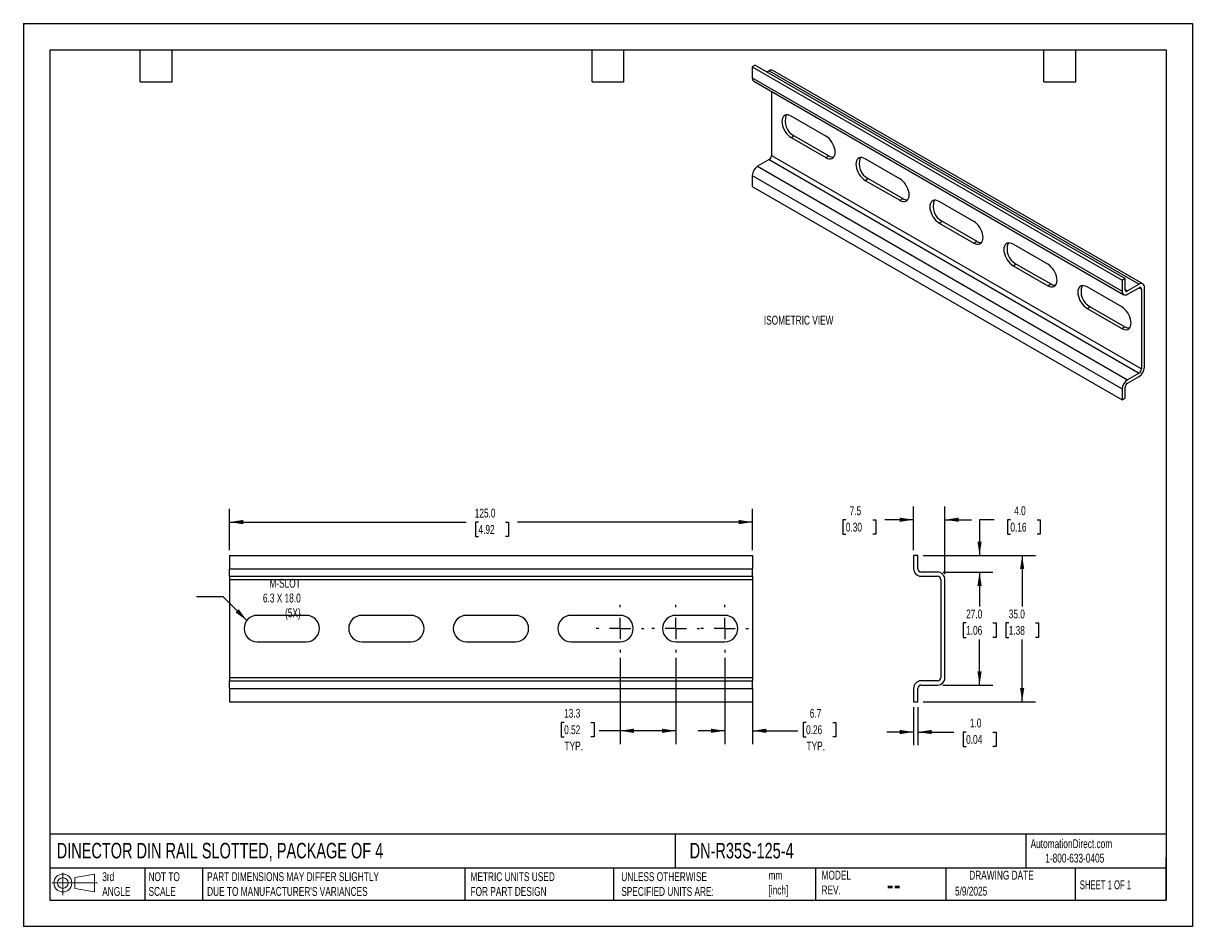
# Model space of a CAD drawing. Header units: millimetres. Extents: x 0 to 279, y 0 to 216.
import ezdxf

# ---------------------------------------------------------------- set-up
doc = ezdxf.new("R2010")
doc.units = ezdxf.units.MM
doc.linetypes.add('CENTERX2', pattern=[20.32, 12.7, -2.54, 2.54, -2.54])
doc.layers.add('CENTER', color=40, linetype='CENTERX2')
doc.layers.add('DIMENSIONS', color=140, linetype='Continuous', lineweight=25)
doc.layers.add('TEXT', color=140, linetype='Continuous', lineweight=25)
doc.styles.add('SLDTEXTSTYLE0', font='TXT', dxfattribs={"width": 0.7})
doc.styles.add('SLDTEXTSTYLE1', font='TXT', dxfattribs={"width": 0.65})
doc.dimstyles.new('SLDDIMSTYLE0', dxfattribs={"dimtxt": 2.158008, "dimasz": 3.302, "dimexe": 0, "dimexo": 0.0625, "dimgap": 0.539502, "dimtad": 0, "dimtih": 1, "dimtoh": 1, "dimdec": 1, "dimrnd": 1e-09, "dimzin": 4, "dimdsep": 46, "dimtxsty": 'SLDTEXTSTYLE0', "dimsah": 1, "dimcen": 0.09, "dimadec": 0, "dimazin": 1, "dimtfac": 1, "dimtdec": 1, "dimtofl": 0, "dimtmove": 0, "dimatfit": 3, "dimfxl": 0, "dimfrac": 2, "dimtolj": 1, "dimtzin": 12, "dimarcsym": 0})
doc.dimstyles.new('SLDDIMSTYLE1', dxfattribs={"dimtxt": 2.158008, "dimasz": 3.302, "dimexe": 0, "dimexo": 0.0625, "dimgap": 0.539502, "dimtad": 0, "dimtih": 1, "dimtoh": 1, "dimdec": 1, "dimrnd": 1e-09, "dimzin": 12, "dimdsep": 46, "dimtxsty": 'SLDTEXTSTYLE0', "dimsah": 1, "dimcen": 0.09, "dimadec": 0, "dimazin": 3, "dimtfac": 1, "dimtdec": 1, "dimtmove": 0, "dimatfit": 0, "dimfxl": 0, "dimfrac": 2, "dimtolj": 1, "dimtzin": 12, "dimarcsym": 0})
doc.dimstyles.new('SLDDIMSTYLE2', dxfattribs={"dimtxt": 2.158008, "dimasz": 3.302, "dimexe": 0, "dimexo": 0.0625, "dimgap": 0.539502, "dimtad": 0, "dimtih": 1, "dimtoh": 1, "dimdec": 1, "dimrnd": 1e-09, "dimzin": 12, "dimdsep": 46, "dimtxsty": 'SLDTEXTSTYLE0', "dimsah": 1, "dimcen": 0.09, "dimadec": 0, "dimazin": 3, "dimtfac": 1, "dimtdec": 1, "dimtofl": 0, "dimtmove": 0, "dimatfit": 3, "dimfxl": 0, "dimfrac": 2, "dimtolj": 1, "dimtzin": 12, "dimarcsym": 0})
doc.dimstyles.new('SLDDIMSTYLE3', dxfattribs={"dimtxt": 0.18, "dimasz": 3.302, "dimexe": 0, "dimexo": 0.0625, "dimgap": 0, "dimtad": 0, "dimtih": 1, "dimtoh": 1, "dimdec": 0, "dimrnd": 1e-09, "dimzin": 0, "dimdsep": 46, "dimtxsty": 'Standard', "dimsah": 1, "dimcen": 0.09, "dimadec": 0, "dimazin": 0, "dimtfac": 3.302, "dimtdec": 0, "dimtofl": 0, "dimtmove": 0, "dimatfit": 3, "dimfxl": 0, "dimfrac": 2, "dimtolj": 1, "dimtzin": 0, "dimarcsym": 0})
doc.dimstyles.new('SLDDIMSTYLE4', dxfattribs={"dimtxt": 2.158008, "dimasz": 3.302, "dimexe": 0, "dimexo": 0.0625, "dimgap": 0.539502, "dimtad": 0, "dimtih": 1, "dimtoh": 1, "dimdec": 1, "dimrnd": 1e-09, "dimzin": 4, "dimdsep": 46, "dimtxsty": 'SLDTEXTSTYLE0', "dimsah": 1, "dimcen": 0.09, "dimadec": 0, "dimazin": 1, "dimtfac": 1, "dimtdec": 1, "dimtmove": 0, "dimatfit": 0, "dimfxl": 0, "dimfrac": 2, "dimtolj": 1, "dimtzin": 12, "dimarcsym": 0})

# ---------------------------------------------------------------- blocks, each defined once
blk = doc.blocks.new('Block11')
at = {"color": 7, "linetype": 'Continuous', "lineweight": 18}
for p, q in [((0, 2.88), (10.87, 2.88)), ((2.59, 5.31), (2.59, 0)), ((5.48, 4.17), (10.18, 5.03)), ((5.48, 1.6), (5.48, 4.17)), ((10.18, 5.03), (10.18, 0.73)), ((5.48, 1.6), (10.18, 0.73))]:
    blk.add_line(p, q, dxfattribs=at)
for radius in [2.15, 1.29]:
    blk.add_circle((2.59, 2.88), radius, dxfattribs=at)
blk = doc.blocks.new('Block12')
at = {"color": 7, "linetype": 'Continuous'}
blk.add_blockref('Block11', (0, 0), dxfattribs=at)
blk = doc.blocks.new('_D')
at = {"layer": 'DIMENSIONS'}
for p, q in [((49.24, 90.02), (49.24, 99.87)), ((174.24, 90.02), (174.24, 99.87)), ((49.24, 96.7), (105.83, 96.7)), ((108.75, 96.7), (108.03, 96.7)), ((108.03, 96.7), (108.03, 93.27)), ((115.17, 96.7), (115.89, 96.7)), ((115.89, 96.7), (115.89, 93.27)), ((174.24, 96.7), (118.09, 96.7)), ((108.03, 93.27), (108.75, 93.27)), ((115.89, 93.27), (115.17, 93.27))]:
    blk.add_line(p, q, dxfattribs=at)
for points in [[(49.24, 96.7), (52.54, 96.19), (52.54, 97.21)], [(174.24, 96.7), (170.94, 97.21), (170.94, 96.19)]]:
    blk.add_solid(points, dxfattribs=at)
at = {"layer": 'DIMENSIONS', "char_height": 2.117, "attachment_point": 1, "style": 'SLDTEXTSTYLE0'}
for s, insert in [('125.0', (107.86, 99.91)), ('4.92', (108.75, 96))]:
    blk.add_mtext(s, dxfattribs=dict(at, insert=insert))
blk = doc.blocks.new('_D_1')
at = {"layer": 'DIMENSIONS'}
for p, q in [((167.59, 64.29), (167.59, 43.64)), ((174.24, 55.68), (174.24, 43.64)), ((187.03, 48.83), (186.31, 48.83)), ((186.31, 48.83), (186.31, 45.4)), ((193.45, 48.83), (194.17, 48.83)), ((194.17, 48.83), (194.17, 45.4)), ((167.59, 46.81), (161.24, 46.81)), ((174.24, 46.81), (185.1, 46.81)), ((186.31, 45.4), (187.03, 45.4)), ((194.17, 45.4), (193.45, 45.4))]:
    blk.add_line(p, q, dxfattribs=at)
for points in [[(167.59, 46.81), (164.29, 47.32), (164.29, 46.31)], [(174.24, 46.81), (177.54, 46.31), (177.54, 47.32)]]:
    blk.add_solid(points, dxfattribs=at)
at = {"layer": 'DIMENSIONS', "char_height": 2.117, "attachment_point": 1, "style": 'SLDTEXTSTYLE0'}
for s, insert in [('6.7', (187.93, 52.05)), ('0.26', (187.03, 48.13)), ('TYP.', (187.14, 44.22))]:
    blk.add_mtext(s, dxfattribs=dict(at, insert=insert))
blk = doc.blocks.new('_D_2')
at = {"layer": 'DIMENSIONS'}
for p, q in [((142.59, 64.29), (142.59, 43.64)), ((155.89, 64.29), (155.89, 43.64)), ((129.22, 48.83), (128.5, 48.83)), ((128.5, 48.83), (128.5, 45.4)), ((135.63, 48.83), (136.36, 48.83)), ((136.36, 48.83), (136.36, 45.4)), ((128.5, 45.4), (129.22, 45.4)), ((136.36, 45.4), (135.63, 45.4)), ((142.59, 46.81), (137.57, 46.81)), ((155.89, 46.81), (142.59, 46.81))]:
    blk.add_line(p, q, dxfattribs=at)
for points in [[(142.59, 46.81), (145.89, 46.31), (145.89, 47.32)], [(155.89, 46.81), (152.59, 47.32), (152.59, 46.31)]]:
    blk.add_solid(points, dxfattribs=at)
at = {"layer": 'DIMENSIONS', "char_height": 2.117, "attachment_point": 1, "style": 'SLDTEXTSTYLE0'}
for s, insert in [('13.3', (129.22, 52.05)), ('0.52', (129.22, 48.13)), ('TYP.', (129.32, 44.22))]:
    blk.add_mtext(s, dxfattribs=dict(at, insert=insert))
blk = doc.blocks.new('SW_CENTERMARKSYMBOL_0')
at = {"layer": 'CENTER', "color": 0}
for p, q in [((0, 5.08), (0, 5.69)), ((-5.08, 0), (-5.69, 0)), ((0, 0), (-2.54, 0)), ((0, 0), (0, 2.54)), ((0, 0), (0, -2.54)), ((0, 0), (2.54, 0)), ((5.08, 0), (5.69, 0)), ((0, -5.08), (0, -5.69))]:
    blk.add_line(p, q, dxfattribs=at)
blk = doc.blocks.new('SW_CENTERMARKSYMBOL_1')
at = {"layer": 'CENTER', "color": 0}
for p, q in [((0, 5.08), (0, 5.69)), ((-5.08, 0), (-5.69, 0)), ((0, 0), (-2.54, 0)), ((0, 0), (0, 2.54)), ((0, 0), (0, -2.54)), ((0, 0), (2.54, 0)), ((5.08, 0), (5.69, 0)), ((0, -5.08), (0, -5.69))]:
    blk.add_line(p, q, dxfattribs=at)
blk = doc.blocks.new('SW_CENTERMARKSYMBOL_2')
at = {"layer": 'CENTER', "color": 0}
for p, q in [((0, 5.08), (0, 5.69)), ((-5.08, 0), (-5.69, 0)), ((0, 0), (-2.54, 0)), ((0, 0), (0, 2.54)), ((0, 0), (0, -2.54)), ((0, 0), (2.54, 0)), ((5.08, 0), (5.69, 0)), ((0, -5.08), (0, -5.69))]:
    blk.add_line(p, q, dxfattribs=at)
blk = doc.blocks.new('_D_3')
at = {"layer": 'DIMENSIONS'}
for p, q in [((212.72, 90.02), (212.72, 100.43)), ((220.22, 84.22), (220.22, 100.43)), ((196.54, 97.26), (195.82, 97.26)), ((195.82, 97.26), (195.82, 93.83)), ((202.96, 97.26), (203.68, 97.26)), ((203.68, 97.26), (203.68, 93.83)), ((212.72, 97.26), (205.88, 97.26)), ((220.22, 97.26), (226.57, 97.26)), ((195.82, 93.83), (196.54, 93.83)), ((203.68, 93.83), (202.96, 93.83))]:
    blk.add_line(p, q, dxfattribs=at)
for points in [[(212.72, 97.26), (209.42, 97.76), (209.42, 96.75)], [(220.22, 97.26), (223.52, 96.75), (223.52, 97.76)]]:
    blk.add_solid(points, dxfattribs=at)
at = {"layer": 'DIMENSIONS', "char_height": 2.117, "attachment_point": 1, "style": 'SLDTEXTSTYLE0'}
for s, insert in [('7.5', (197.44, 100.47)), ('0.30', (196.54, 96.55))]:
    blk.add_mtext(s, dxfattribs=dict(at, insert=insert))
blk = doc.blocks.new('_D_4')
at = {"layer": 'DIMENSIONS'}
for p, q in [((231.97, 97.26), (228.49, 97.26)), ((228.49, 97.26), (228.49, 88.75)), ((235.86, 97.26), (235.13, 97.26)), ((235.13, 97.26), (235.13, 93.83)), ((242.27, 97.26), (243, 97.26)), ((243, 97.26), (243, 93.83)), ((235.13, 93.83), (235.86, 93.83)), ((243, 93.83), (242.27, 93.83)), ((214.99, 88.75), (231.66, 88.75)), ((219.69, 84.75), (231.66, 84.75)), ((228.49, 84.75), (228.49, 78.4))]:
    blk.add_line(p, q, dxfattribs=at)
for points in [[(228.49, 88.75), (229, 92.05), (227.98, 92.05)], [(228.49, 84.75), (227.98, 81.45), (229, 81.45)]]:
    blk.add_solid(points, dxfattribs=at)
at = {"layer": 'DIMENSIONS', "char_height": 2.117, "attachment_point": 1, "style": 'SLDTEXTSTYLE0'}
for s, insert in [('4.0', (236.76, 100.47)), ('0.16', (235.86, 96.55))]:
    blk.add_mtext(s, dxfattribs=dict(at, insert=insert))
blk = doc.blocks.new('_D_5')
at = {"layer": 'DIMENSIONS'}
for p, q in [((219.69, 84.75), (231.66, 84.75)), ((228.49, 84.75), (228.49, 76.49)), ((225.28, 72.58), (224.56, 72.58)), ((224.56, 72.58), (224.56, 69.15)), ((231.69, 72.58), (232.42, 72.58)), ((232.42, 72.58), (232.42, 69.15)), ((224.56, 69.15), (225.28, 69.15)), ((228.49, 57.75), (228.49, 68.66)), ((232.42, 69.15), (231.69, 69.15)), ((219.69, 57.75), (231.66, 57.75))]:
    blk.add_line(p, q, dxfattribs=at)
for points in [[(228.49, 84.75), (227.98, 81.45), (229, 81.45)], [(228.49, 57.75), (229, 61.05), (227.98, 61.05)]]:
    blk.add_solid(points, dxfattribs=at)
at = {"layer": 'DIMENSIONS', "char_height": 2.117, "attachment_point": 1, "style": 'SLDTEXTSTYLE0'}
for s, insert in [('27.0', (225.28, 75.79)), ('1.06', (225.28, 71.88))]:
    blk.add_mtext(s, dxfattribs=dict(at, insert=insert))
blk = doc.blocks.new('_D_6')
at = {"layer": 'DIMENSIONS'}
for p, q in [((214.99, 88.75), (241.84, 88.75)), ((238.67, 88.75), (238.67, 76.49)), ((235.46, 72.58), (234.73, 72.58)), ((234.73, 72.58), (234.73, 69.15)), ((241.87, 72.58), (242.6, 72.58)), ((242.6, 72.58), (242.6, 69.15)), ((234.73, 69.15), (235.46, 69.15)), ((238.67, 53.75), (238.67, 68.66)), ((242.6, 69.15), (241.87, 69.15)), ((214.99, 53.75), (241.84, 53.75))]:
    blk.add_line(p, q, dxfattribs=at)
for points in [[(238.67, 88.75), (238.16, 85.45), (239.17, 85.45)], [(238.67, 53.75), (239.17, 57.05), (238.16, 57.05)]]:
    blk.add_solid(points, dxfattribs=at)
at = {"layer": 'DIMENSIONS', "char_height": 2.117, "attachment_point": 1, "style": 'SLDTEXTSTYLE0'}
for s, insert in [('35.0', (235.46, 75.79)), ('1.38', (235.46, 71.88))]:
    blk.add_mtext(s, dxfattribs=dict(at, insert=insert))
blk = doc.blocks.new('_D_7')
at = {"layer": 'DIMENSIONS'}
for p, q in [((212.72, 52.48), (212.72, 43.34)), ((213.72, 52.48), (213.72, 43.34)), ((212.72, 46.51), (206.37, 46.51)), ((213.72, 46.51), (222.36, 46.51)), ((225.28, 46.51), (224.56, 46.51)), ((224.56, 46.51), (224.56, 43.08)), ((231.69, 46.51), (232.42, 46.51)), ((232.42, 46.51), (232.42, 43.08)), ((224.56, 43.08), (225.28, 43.08)), ((232.42, 43.08), (231.69, 43.08))]:
    blk.add_line(p, q, dxfattribs=at)
for points in [[(212.72, 46.51), (209.42, 47.02), (209.42, 46.01)], [(213.72, 46.51), (217.02, 46.01), (217.02, 47.02)]]:
    blk.add_solid(points, dxfattribs=at)
at = {"layer": 'DIMENSIONS', "char_height": 2.117, "attachment_point": 1, "style": 'SLDTEXTSTYLE0'}
for s, insert in [('1.0', (226.18, 49.73)), ('0.04', (225.28, 45.81))]:
    blk.add_mtext(s, dxfattribs=dict(at, insert=insert))

msp = doc.modelspace()

# ---------------------------------------------------------------- linework, layer by layer
at = {"color": 7, "linetype": 'Continuous'}
for p, q in [((0, 215.9), (0, 0)), ((0, 215.9), (279.4, 215.9)), ((279.4, 215.9), (279.4, 0)), ((279.4, 0), (0, 0))]:
    msp.add_line(p, q, dxfattribs=at)
for p, q in [((174.89, 205.92), (174.18, 205.51)), ((174.18, 205.51), (262.57, 154.49)), ((174.18, 205.51), (174.18, 202.9)), ((174.89, 205.92), (263.28, 154.89)), ((178.21, 204.57), (177.72, 204.29)), ((178.21, 204.57), (266.6, 153.55)), ((267.5, 153.64), (179.11, 204.66)), ((174.18, 202.9), (262.57, 151.87)), ((174.56, 202.07), (262.94, 151.05)), ((178.78, 199.64), (178.78, 184.32)), ((191.76, 188.96), (183.48, 193.73)), ((183.48, 188.59), (184.19, 189)), ((183.48, 188.59), (191.76, 183.81)), ((184.19, 189), (192.46, 184.22)), ((178.21, 183.34), (175.46, 181.75)), ((175.46, 181.75), (263.84, 130.72)), ((178.21, 183.34), (266.6, 132.32)), ((178.78, 184.32), (267.17, 133.3)), ((191.76, 183.81), (192.46, 184.22)), ((209.43, 178.75), (201.16, 183.53)), ((174.18, 179.54), (262.57, 128.52)), ((174.18, 179.54), (174.18, 176.93)), ((174.18, 176.93), (262.57, 125.91)), ((201.16, 178.38), (201.87, 178.79)), ((201.16, 178.38), (209.43, 173.61)), ((201.87, 178.79), (210.14, 174.02)), ((209.43, 173.61), (210.14, 174.02)), ((227.11, 168.55), (218.84, 173.32)), ((218.84, 168.18), (219.54, 168.59)), ((218.84, 168.18), (227.11, 163.4)), ((219.54, 168.59), (227.82, 163.81)), ((227.11, 163.4), (227.82, 163.81)), ((244.79, 158.34), (236.52, 163.12)), ((236.52, 157.97), (237.22, 158.38)), ((236.52, 157.97), (244.79, 153.2)), ((237.22, 158.38), (245.5, 153.61)), ((263.28, 154.89), (262.57, 154.49)), ((262.57, 154.49), (262.57, 151.87)), ((263.28, 152.28), (263.28, 154.89)), ((244.79, 153.2), (245.5, 153.61)), ((262.47, 148.14), (254.19, 152.91)), ((263.28, 152.28), (263.84, 151.95)), ((266.6, 153.55), (263.84, 151.95)), ((263.84, 151.14), (266.6, 152.73)), ((266.6, 152.73), (267.17, 152.4)), ((267.17, 152.4), (267.17, 133.3)), ((267.88, 133.7), (267.88, 152.81)), ((254.19, 147.77), (254.9, 148.18)), ((254.9, 148.18), (263.17, 143.4)), ((254.19, 147.77), (262.47, 142.99)), ((262.47, 142.99), (263.17, 143.4)), ((266.6, 132.32), (263.84, 130.72)), ((263.84, 129.91), (266.6, 131.5)), ((263.28, 126.31), (263.28, 128.93)), ((262.57, 128.52), (262.57, 125.91)), ((262.57, 125.91), (263.28, 126.31)), ((49.24, 88.75), (174.24, 88.75)), ((49.24, 88.75), (49.24, 85.55)), ((174.24, 88.75), (174.24, 85.55)), ((212.72, 88.75), (212.72, 85.55)), ((213.72, 88.75), (212.72, 88.75)), ((213.72, 85.55), (213.72, 88.75)), ((49.24, 85.55), (174.24, 85.55)), ((49.24, 83.75), (49.24, 85.55)), ((174.24, 83.75), (174.24, 85.55)), ((218.42, 84.75), (214.52, 84.75)), ((49.24, 83.75), (174.24, 83.75)), ((49.24, 83.75), (49.24, 82.95)), ((49.24, 82.95), (174.24, 82.95)), ((49.24, 82.95), (49.24, 59.55)), ((174.24, 83.75), (174.24, 82.95)), ((174.24, 82.95), (174.24, 59.55)), ((214.52, 83.75), (218.42, 83.75)), ((219.22, 82.95), (219.22, 59.55)), ((220.22, 59.55), (220.22, 82.95)), ((67.59, 74.4), (55.89, 74.4)), ((92.59, 74.4), (80.89, 74.4)), ((117.59, 74.4), (105.89, 74.4)), ((142.59, 74.4), (130.89, 74.4)), ((167.59, 74.4), (155.89, 74.4)), ((55.89, 68.1), (67.59, 68.1)), ((80.89, 68.1), (92.59, 68.1)), ((105.89, 68.1), (117.59, 68.1)), ((130.89, 68.1), (142.59, 68.1)), ((155.89, 68.1), (167.59, 68.1)), ((49.24, 59.55), (174.24, 59.55)), ((49.24, 59.55), (49.24, 58.75)), ((49.24, 58.75), (174.24, 58.75)), ((49.24, 56.95), (49.24, 58.75)), ((174.24, 59.55), (174.24, 58.75)), ((174.24, 56.95), (174.24, 58.75)), ((218.42, 58.75), (214.52, 58.75)), ((49.24, 56.95), (174.24, 56.95)), ((49.24, 56.95), (49.24, 53.75)), ((174.24, 56.95), (174.24, 53.75)), ((212.72, 56.95), (212.72, 53.75)), ((213.72, 53.75), (213.72, 56.95)), ((214.52, 57.75), (218.42, 57.75)), ((49.24, 53.75), (174.24, 53.75)), ((212.72, 53.75), (213.72, 53.75))]:
    msp.add_line(p, q)
at = {"flags": 128}
for points in [[(183.48, 193.73), (183.1, 193.92), (182.72, 194.02), (182.37, 194.03), (182.05, 193.96), (181.78, 193.8), (181.55, 193.56), (181.39, 193.25), (181.29, 192.87), (181.25, 192.45), (181.29, 191.98), (181.39, 191.49), (181.55, 190.99), (181.78, 190.49), (182.05, 190.02), (182.37, 189.58), (182.72, 189.18), (183.1, 188.85), (183.48, 188.59)], [(191.76, 183.81), (192.14, 183.63), (192.52, 183.53), (192.87, 183.51), (193.19, 183.59), (193.46, 183.75), (193.68, 183.98), (193.85, 184.3), (193.95, 184.67), (193.98, 185.1), (193.95, 185.56), (193.85, 186.06), (193.68, 186.56), (193.46, 187.05), (193.19, 187.53), (192.87, 187.97), (192.52, 188.36), (192.14, 188.69), (191.76, 188.96)], [(201.16, 183.53), (200.77, 183.71), (200.4, 183.81), (200.05, 183.83), (199.73, 183.75), (199.45, 183.59), (199.23, 183.35), (199.07, 183.04), (198.97, 182.67), (198.93, 182.24), (198.97, 181.77), (199.07, 181.28), (199.23, 180.78), (199.45, 180.29), (199.73, 179.81), (200.05, 179.37), (200.4, 178.98), (200.77, 178.65), (201.16, 178.38)], [(209.43, 173.61), (209.82, 173.42), (210.19, 173.32), (210.55, 173.31), (210.86, 173.38), (211.14, 173.54), (211.36, 173.78), (211.53, 174.09), (211.63, 174.47), (211.66, 174.89), (211.63, 175.36), (211.53, 175.85), (211.36, 176.35), (211.14, 176.85), (210.86, 177.32), (210.55, 177.76), (210.19, 178.16), (209.82, 178.49), (209.43, 178.75)], [(218.84, 173.32), (218.45, 173.51), (218.08, 173.61), (217.72, 173.62), (217.41, 173.55), (217.13, 173.39), (216.91, 173.15), (216.74, 172.84), (216.64, 172.46), (216.61, 172.04), (216.64, 171.57), (216.74, 171.08), (216.91, 170.58), (217.13, 170.08), (217.41, 169.61), (217.72, 169.17), (218.08, 168.77), (218.45, 168.44), (218.84, 168.18)], [(227.11, 163.4), (227.5, 163.22), (227.87, 163.12), (228.22, 163.1), (228.54, 163.18), (228.82, 163.34), (229.04, 163.57), (229.2, 163.89), (229.3, 164.26), (229.34, 164.69), (229.3, 165.15), (229.2, 165.65), (229.04, 166.15), (228.82, 166.64), (228.54, 167.12), (228.22, 167.56), (227.87, 167.95), (227.5, 168.28), (227.11, 168.55)], [(236.52, 163.12), (236.13, 163.3), (235.75, 163.4), (235.4, 163.42), (235.08, 163.34), (234.81, 163.18), (234.59, 162.94), (234.42, 162.63), (234.32, 162.26), (234.29, 161.83), (234.32, 161.36), (234.42, 160.87), (234.59, 160.37), (234.81, 159.88), (235.08, 159.4), (235.4, 158.96), (235.75, 158.57), (236.13, 158.24), (236.52, 157.97)], [(244.79, 153.2), (245.18, 153.01), (245.55, 152.91), (245.9, 152.9), (246.22, 152.97), (246.49, 153.13), (246.72, 153.37), (246.88, 153.68), (246.98, 154.06), (247.02, 154.48), (246.98, 154.95), (246.88, 155.44), (246.72, 155.94), (246.49, 156.44), (246.22, 156.91), (245.9, 157.35), (245.55, 157.75), (245.18, 158.08), (244.79, 158.34)], [(254.19, 152.91), (253.81, 153.1), (253.43, 153.2), (253.08, 153.21), (252.76, 153.14), (252.49, 152.98), (252.26, 152.74), (252.1, 152.43), (252, 152.05), (251.97, 151.63), (252, 151.16), (252.1, 150.67), (252.26, 150.17), (252.49, 149.67), (252.76, 149.2), (253.08, 148.76), (253.43, 148.36), (253.81, 148.03), (254.19, 147.77)], [(262.47, 142.99), (262.85, 142.81), (263.23, 142.71), (263.58, 142.69), (263.9, 142.77), (264.17, 142.93), (264.39, 143.16), (264.56, 143.48), (264.66, 143.85), (264.69, 144.28), (264.66, 144.74), (264.56, 145.24), (264.39, 145.74), (264.17, 146.23), (263.9, 146.71), (263.58, 147.15), (263.23, 147.54), (262.85, 147.87), (262.47, 148.14)]]:
    msp.add_lwpolyline(points, dxfattribs=at)
for centre, radius, start, end in [((178.74, 203.84), 0.905, 65.6929, 125.6176), ((175.07, 202.8), 0.887, 173.7012, 234.9867), ((186.06, 192.57), 4.03, 158.8209, 242.3576), ((176.95, 179.42), 2.77, 122.6055, 177.3945), ((177.55, 184.38), 1.23, 302.6055, 357.3945), ((193.46, 185.73), 1.81, 236.5655, 275.8046), ((203.74, 182.36), 4.03, 158.8209, 242.3576), ((211.14, 175.53), 1.81, 236.5655, 275.8046), ((221.41, 172.16), 4.03, 158.8209, 242.3576), ((228.82, 165.32), 1.81, 236.5655, 275.8046), ((239.09, 161.95), 4.03, 158.8209, 242.3576), ((267.1, 152.94), 0.786, 350.786, 129.2033), ((246.49, 155.12), 1.81, 236.5655, 275.8046), ((256.77, 151.75), 4.03, 158.8209, 242.3576), ((263.35, 151.75), 0.786, 170.786, 309.2033), ((263.62, 152.22), 0.349, 170.786, 309.2033), ((266.82, 152.46), 0.349, 350.786, 129.2033), ((264.17, 144.91), 1.81, 236.5655, 275.8046), ((265.11, 133.83), 2.77, 302.6055, 357.3945), ((265.94, 133.35), 1.23, 302.6055, 357.3945), ((265.34, 128.39), 2.77, 122.6055, 177.3945), ((264.51, 128.87), 1.23, 122.6055, 177.3945), ((214.52, 85.55), 1.8, 180, 270), ((214.52, 85.55), 0.8, 180, 270), ((218.42, 82.95), 1.8, 0, 90), ((218.42, 82.95), 0.8, 0, 90), ((55.89, 71.25), 3.15, 90, 270), ((67.59, 71.25), 3.15, 270, 90), ((80.89, 71.25), 3.15, 90, 270), ((92.59, 71.25), 3.15, 270, 90), ((105.89, 71.25), 3.15, 90, 270), ((117.59, 71.25), 3.15, 270, 90), ((130.89, 71.25), 3.15, 90, 270), ((142.59, 71.25), 3.15, 270, 90), ((155.89, 71.25), 3.15, 90, 270), ((167.59, 71.25), 3.15, 270, 90), ((214.52, 56.95), 1.8, 90, 180), ((218.42, 59.55), 0.8, 270, 0), ((218.42, 59.55), 1.8, 270, 0), ((214.52, 56.95), 0.8, 90, 180)]:
    msp.add_arc(centre, radius, start, end)
at = {"layer": 'TEXT'}
for p, q in [((6.35, 209.55), (273.05, 209.55)), ((6.35, 209.55), (6.35, 6.35)), ((27.94, 201.93), (27.94, 209.55)), ((35.56, 201.93), (35.56, 209.55)), ((135.89, 201.93), (135.89, 209.55)), ((143.51, 201.93), (143.51, 209.55)), ((243.84, 201.93), (243.84, 209.55)), ((251.46, 201.93), (251.46, 209.55)), ((273.05, 209.55), (273.05, 6.35)), ((27.94, 201.93), (35.56, 201.93)), ((135.89, 201.93), (143.51, 201.93)), ((243.84, 201.93), (251.46, 201.93)), ((273.05, 22.13), (6.35, 22.13)), ((155.76, 22.13), (155.76, 13.97)), ((239.58, 22.13), (239.58, 13.97)), ((273.05, 6.35), (273.05, 16.51)), ((273.05, 13.97), (6.35, 13.97)), ((29.04, 13.97), (29.04, 6.35)), ((42.84, 13.97), (42.84, 6.35)), ((105.48, 13.97), (105.48, 6.35)), ((141, 13.97), (141, 6.35)), ((189.3, 13.97), (189.3, 6.35)), ((220.47, 13.97), (220.47, 6.35)), ((251.35, 13.97), (251.35, 6.35)), ((6.35, 6.35), (273.05, 6.35))]:
    msp.add_line(p, q, dxfattribs=at)

# ---------------------------------------------------------------- block references
at = {"layer": 'CENTER'}
for name, p in [('SW_CENTERMARKSYMBOL_2', (142.59, 71.25)), ('SW_CENTERMARKSYMBOL_1', (155.89, 71.25)), ('SW_CENTERMARKSYMBOL_0', (167.59, 71.25))]:
    msp.add_blockref(name, p, dxfattribs=at)
at = {"layer": 'TEXT'}
msp.add_blockref('Block12', (6.84, 7.55), dxfattribs=at)

# ---------------------------------------------------------------- texts
at = {"color": 179, "linetype": 'Continuous', "lineweight": 18, "char_height": 2.1167, "attachment_point": 1, "style": 'SLDTEXTSTYLE0'}
for s, insert in [('AutomationDirect.com', (240.69, 20.88)), ('1-800-633-0405', (244.19, 17.44))]:
    msp.add_mtext(s, dxfattribs=dict(at, insert=insert))
at = {"layer": 'DIMENSIONS', "char_height": 2.1167, "style": 'SLDTEXTSTYLE0'}
for s, insert, attachment_point in [('ISOMETRIC VIEW', (176.95, 146.02), 1), ('M-SLOT^J6.3 X 18.0^J(5X)', (66.28, 83.13), 3)]:
    msp.add_mtext(s, dxfattribs=dict(at, insert=insert, attachment_point=attachment_point))
at = {"layer": 'TEXT'}
for s, insert, char_height, attachment_point, style in [('DINECTOR DIN RAIL SLOTTED, PACKAGE OF 4', (7.97, 20.02), 3.7042, 1, 'SLDTEXTSTYLE0'), ('DN-R35S-125-4', (159.21, 20.02), 3.7042, 1, 'SLDTEXTSTYLE0'), ('3rd^JANGLE', (18.85, 13), 2.117, 1, 'SLDTEXTSTYLE0'), ('NOT TO^JSCALE', (29.91, 13), 2.1167, 1, 'SLDTEXTSTYLE0'), ("PART DIMENSIONS MAY DIFFER SLIGHTLY ^JDUE TO MANUFACTURER'S VARIANCES", (43.91, 13), 2.1167, 1, 'SLDTEXTSTYLE0'), ('METRIC UNITS USED ^JFOR PART DESIGN', (106.85, 13), 2.1167, 1, 'SLDTEXTSTYLE0'), ('UNLESS OTHERWISE ^JSPECIFIED UNITS ARE:', (142.87, 13), 2.1167, 1, 'SLDTEXTSTYLE0'), ('mm^J[inch]', (178.06, 13.33), 2.117, 1, 'SLDTEXTSTYLE0'), ('MODEL ^JREV.', (190.73, 13.36), 2.1167, 1, 'SLDTEXTSTYLE0'), ('DRAWING DATE', (233.73, 13.36), 2.1167, 2, 'SLDTEXTSTYLE0'), ('--', (206.3, 12.73), 5.292, 1, 'SLDTEXTSTYLE0'), ('5/9/2025', (222.61, 9.54), 2.117, 1, 'SLDTEXTSTYLE0'), ('SHEET 1 OF 1', (252.44, 11.05), 2.1167, 1, 'SLDTEXTSTYLE1')]:
    msp.add_mtext(s, dxfattribs=dict(at, insert=insert, char_height=char_height, attachment_point=attachment_point, style=style))

# ---------------------------------------------------------------- dimensions: what is measured, and where the dimension line sits
at = {"layer": 'DIMENSIONS'}
for base, p1, p2, angle, dimstyle, picture, middle in [((174.24, 96.7), (49.24, 88.75), (174.24, 88.75), 0, 'SLDDIMSTYLE0', '_D', (111.96, 96.7)), ((212.72, 97.26), (220.22, 82.95), (212.72, 88.75), 0, 'SLDDIMSTYLE1', '_D_3', (199.75, 97.26)), ((228.49, 88.75), (218.42, 84.75), (213.72, 88.75), 90, 'SLDDIMSTYLE4', '_D_4', (228.49, 97.26)), ((238.67, 53.75), (213.72, 88.75), (213.72, 53.75), 90, 'SLDDIMSTYLE0', '_D_6', (238.67, 72.58)), ((228.49, 57.75), (218.42, 84.75), (218.42, 57.75), 90, 'SLDDIMSTYLE0', '_D_5', (228.49, 72.58)), ((213.72, 46.51), (212.72, 53.75), (213.72, 53.75), 0, 'SLDDIMSTYLE4', '_D_7', (228.49, 46.51))]:
    dim = msp.add_linear_dim(base=base, p1=p1, p2=p2, angle=angle, dimstyle=dimstyle, dxfattribs=at)
    dim.commit()
    dim.dimension.update_dxf_attribs({"geometry": picture, "text_midpoint": middle, "dimtype": 160})
dim = msp.add_linear_dim(base=(142.59, 46.81), p1=(155.89, 65.56), p2=(142.59, 65.56), text='<>\\PTYP.', dimstyle='SLDDIMSTYLE2', dxfattribs=at)
dim.commit()
dim.dimension.update_dxf_attribs({"geometry": '_D_2', "text_midpoint": (132.43, 46.81), "dimtype": 160})
dim = msp.add_linear_dim(base=(174.2401464, 46.81499778), p1=(167.5901464, 65.557), p2=(174.2401464, 56.947), angle=0, text='<>\\PTYP.', dimstyle='SLDDIMSTYLE1', dxfattribs=at)
dim.commit()
dim.dimension.update_dxf_attribs({"geometry": '_D_1', "text_midpoint": (190.2401464, 46.81499778), "dimtype": 160})

# ---------------------------------------------------------------- leaders
msp.add_leader([(53.4, 73.18), (47.71, 78.85), (41.36, 78.85)], dimstyle='SLDDIMSTYLE3', dxfattribs=at)

doc.saveas('drawing.dxf')
